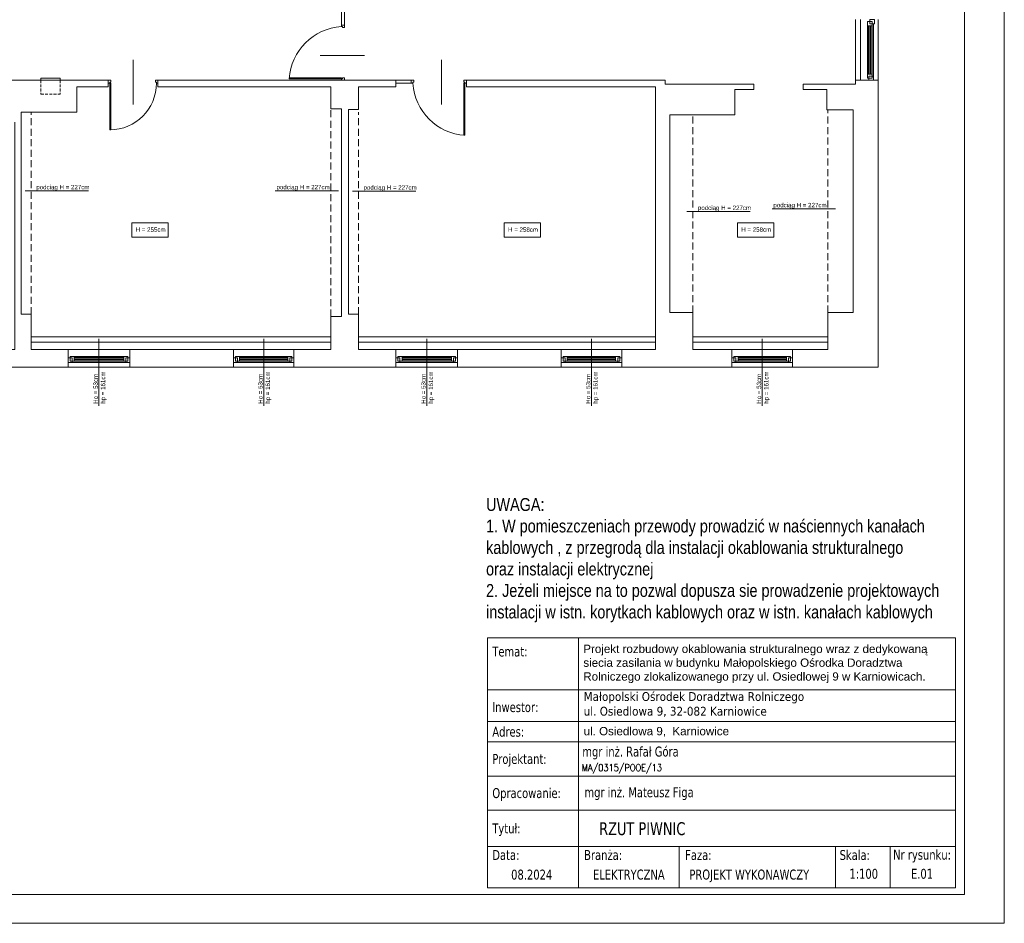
# Model space of a CAD drawing. Header units: millimetres. Extents: x 1468 to 6168, y 2353 to 26545.
# Tile 6 of 29: x 4381 to 6168, y 2353 to 3994. Entities that reach past the tile are written whole.
import ezdxf
from ezdxf.enums import TextEntityAlignment as Align

# ---------------------------------------------------------------- set-up
doc = ezdxf.new("R2010")
doc.units = ezdxf.units.MM
doc.linetypes.add('HIDDENX2', pattern=[19.05, 12.7, -6.35])
doc.linetypes.add('JIS_02_2.0', pattern=[3, 2, -1])
doc.layers.get('0').update_dxf_attribs({"lineweight": 0})
for name, color, linetype, lineweight in [('+ INSTALACJE', 7, 'Continuous', 0), ('+ okna', 7, 'Continuous', 0), ('+ podciąg', 7, 'JIS_02_2.0', 0), ('+ widok', 7, 'Continuous', 0), ('+ ściany', 7, 'Continuous', 0), ('+okna', 7, 'Continuous', 0), ('+widok', 7, 'Continuous', 0), ('elektryka', 10, 'Continuous', 30), ('opis (model)', 7, 'Continuous', 0), ('ZBP tabelka', 7, 'Continuous', 0)]:
    doc.layers.add(name, color=color, linetype=linetype, lineweight=lineweight)
doc.layers.add('EL_OBRAMOWANIE', color=80, linetype='Continuous', lineweight=0, plot=False)
doc.styles.add('BPLL Arial', font='arial.ttf', dxfattribs={"width": 0.8})
doc.styles.get("Standard").update_dxf_attribs({"font": 'arial.ttf'})
doc.styles.add('TABELKA', font='romans.shx', dxfattribs={"width": 0.8, "height": 10})
doc.styles.add('Tahoma', font='tahoma.ttf')

# ---------------------------------------------------------------- blocks, each defined once
blk = doc.blocks.new('100')
at = {"color": 0}
for p, q in [((-55, 36.3), (-55, -44.7)), ((-95.5, -0.6), (-100, -0.6)), ((-100, -6), (-100, -0.6)), ((-95.5, -6), (-100, -6)), ((-95.5, -4.2), (-97.3, -4.2)), ((-97.3, -6), (-97.3, -4.2)), ((-97.3, -6), (-97.3, -100.6)), ((-95.5, -4.2), (-95.5, -0.6)), ((-95.5, -6), (-95.5, -100.6)), ((0, -0.6), (-4.5, -0.6)), ((-4.5, -4.2), (-4.5, -0.6)), ((-2.7, -4.2), (-4.5, -4.2)), ((-2.7, -6), (-2.7, -4.2)), ((0, -6), (-2.7, -6)), ((0, -6), (0, -0.6)), ((-97.3, -100.6), (-95.5, -100.6))]:
    blk.add_line(p, q, dxfattribs=at)
blk.add_arc((-103.7, 0.4), 101.2, 273.5997, 356.4003, dxfattribs=at)
blk = doc.blocks.new('drzwi')
at = {"color": 0}
for p, q in [((-45, 42.3), (-45, -38.7)), ((-90, 5.4), (-85.5, 5.4)), ((-90, 0), (-90, 5.4)), ((-90, 0), (-87.3, 0)), ((-87.3, 0), (-87.3, 1.8)), ((-87.3, 1.8), (-85.5, 1.8)), ((-85.5, 1.8), (-85.5, 5.4)), ((-4.5, 5.4), (0, 5.4)), ((-4.5, 1.8), (-4.5, 5.4)), ((-4.5, 1.8), (-2.7, 1.8)), ((-4.5, 0), (-4.5, -84.6)), ((-4.5, 0), (0, 0)), ((-2.7, 0), (-2.7, 1.8)), ((-2.7, 0), (-2.7, -84.6)), ((0, 0), (0, 5.4)), ((-2.7, -84.6), (-4.5, -84.6))]:
    blk.add_line(p, q, dxfattribs=at)
blk.add_arc((-2.7, 0), 84.6, 180, 270, dxfattribs=at)

msp = doc.modelspace()

# ---------------------------------------------------------------- linework, layer by layer
at = {"layer": '+ INSTALACJE', "linetype": 'HIDDENX2', "ltscale": 0.4}
for p, q in [((4419.5, 3883.7), (4419.5, 3858.7)), ((4454.5, 3883.7), (4454.5, 3858.7)), ((4419.5, 3858.7), (4454.5, 3858.7))]:
    msp.add_line(p, q, dxfattribs=at)
at = {"layer": '+ INSTALACJE'}
msp.add_lwpolyline([(4419.5, 3883.7), (4454.5, 3883.7), (4454.5, 3887.7), (4419.5, 3887.7)], close=True, dxfattribs=at)
at = {"layer": '+ okna'}
for p, q in [((5907, 3883.7), (5907, 3993.7)), ((5930.9, 3986.4), (5930.9, 3891)), ((5939, 3883.7), (5939, 3993.7)), ((5919.6, 3887.3), (5919.6, 3982.6)), ((5921.9, 3982.6), (5921.9, 3894.8)), ((5923.9, 3982.6), (5923.9, 3894.8)), ((5925.9, 3982.6), (5925.9, 3894.8)), ((5928.4, 3887.3), (5928.4, 3982.6)), ((4468.8, 3395), (4580.8, 3395)), ((4474.4, 3382.4), (4569.7, 3382.4)), ((4569.7, 3380.1), (4479.9, 3380.1)), ((4569.7, 3378.1), (4479.9, 3378.1)), ((4768.8, 3395), (4878.8, 3395)), ((4772.4, 3382.4), (4867.7, 3382.4)), ((4867.7, 3380.1), (4779.9, 3380.1)), ((4867.7, 3378.1), (4779.9, 3378.1)), ((5063.8, 3395), (5175.8, 3395)), ((5069.4, 3382.4), (5164.7, 3382.4)), ((5164.7, 3380.1), (5074.9, 3380.1)), ((5164.7, 3378.1), (5074.9, 3378.1)), ((5363.8, 3395), (5473.8, 3395)), ((5367.4, 3382.4), (5462.7, 3382.4)), ((5462.7, 3380.1), (5374.9, 3380.1)), ((5462.7, 3378.1), (5374.9, 3378.1)), ((5673.8, 3395), (5783.8, 3395)), ((5677.4, 3382.4), (5772.7, 3382.4)), ((5772.7, 3380.1), (5684.9, 3380.1)), ((5772.7, 3378.1), (5684.9, 3378.1)), ((4468.8, 3363), (4580.8, 3363)), ((4474.4, 3373.6), (4569.7, 3373.6)), ((4573.5, 3371.1), (4476.1, 3371.1)), ((4569.7, 3376.1), (4479.9, 3376.1)), ((4768.8, 3363), (4878.8, 3363)), ((4772.4, 3373.6), (4867.7, 3373.6)), ((4871.5, 3371.1), (4776.1, 3371.1)), ((4867.7, 3376.1), (4779.9, 3376.1)), ((5063.8, 3363), (5175.8, 3363)), ((5069.4, 3373.6), (5164.7, 3373.6)), ((5168.5, 3371.1), (5071.1, 3371.1)), ((5164.7, 3376.1), (5074.9, 3376.1)), ((5363.8, 3363), (5473.8, 3363)), ((5367.4, 3373.6), (5462.7, 3373.6)), ((5466.5, 3371.1), (5371.1, 3371.1)), ((5462.7, 3376.1), (5374.9, 3376.1)), ((5673.8, 3363), (5783.8, 3363)), ((5677.4, 3373.6), (5772.7, 3373.6)), ((5776.5, 3371.1), (5681.1, 3371.1)), ((5772.7, 3376.1), (5684.9, 3376.1))]:
    msp.add_line(p, q, dxfattribs=at)
for points in [[(4964.8, 3983.7), (4964.8, 4033.7), (4970.2, 4033.7), (4970.2, 3983.7)], [(5919.6, 3990.1), (5919.6, 3982.6), (5928.4, 3982.6), (5928.4, 3990.1)], [(5923.9, 3986.4), (5923.9, 3993.7), (5932.7, 3993.7), (5932.7, 3986.4)], [(5091.8, 3878.3), (5063.8, 3878.3), (5063.8, 3883.7), (5091.8, 3883.7)], [(5919.6, 3887.3), (5919.6, 3894.8), (5928.4, 3894.8), (5928.4, 3887.3)], [(5922.1, 3891), (5922.1, 3883.7), (5930.9, 3883.7), (5930.9, 3891)], [(4476.1, 3379.9), (4468.8, 3379.9), (4468.8, 3371.1), (4476.1, 3371.1)], [(4472.4, 3382.4), (4479.9, 3382.4), (4479.9, 3373.6), (4472.4, 3373.6)], [(4577.2, 3382.4), (4569.7, 3382.4), (4569.7, 3373.6), (4577.2, 3373.6)], [(4573.5, 3379.9), (4580.8, 3379.9), (4580.8, 3371.1), (4573.5, 3371.1)], [(4776.1, 3379.9), (4768.8, 3379.9), (4768.8, 3371.1), (4776.1, 3371.1)], [(4772.4, 3382.4), (4779.9, 3382.4), (4779.9, 3373.6), (4772.4, 3373.6)], [(4875.2, 3382.4), (4867.7, 3382.4), (4867.7, 3373.6), (4875.2, 3373.6)], [(4871.5, 3379.9), (4878.8, 3379.9), (4878.8, 3371.1), (4871.5, 3371.1)], [(5071.1, 3379.9), (5063.8, 3379.9), (5063.8, 3371.1), (5071.1, 3371.1)], [(5067.4, 3382.4), (5074.9, 3382.4), (5074.9, 3373.6), (5067.4, 3373.6)], [(5172.2, 3382.4), (5164.7, 3382.4), (5164.7, 3373.6), (5172.2, 3373.6)], [(5168.5, 3379.9), (5175.8, 3379.9), (5175.8, 3371.1), (5168.5, 3371.1)], [(5371.1, 3379.9), (5363.8, 3379.9), (5363.8, 3371.1), (5371.1, 3371.1)], [(5367.4, 3382.4), (5374.9, 3382.4), (5374.9, 3373.6), (5367.4, 3373.6)], [(5470.2, 3382.4), (5462.7, 3382.4), (5462.7, 3373.6), (5470.2, 3373.6)], [(5466.5, 3379.9), (5473.8, 3379.9), (5473.8, 3371.1), (5466.5, 3371.1)], [(5681.1, 3379.9), (5673.8, 3379.9), (5673.8, 3371.1), (5681.1, 3371.1)], [(5677.4, 3382.4), (5684.9, 3382.4), (5684.9, 3373.6), (5677.4, 3373.6)], [(5780.2, 3382.4), (5772.7, 3382.4), (5772.7, 3373.6), (5780.2, 3373.6)], [(5776.5, 3379.9), (5783.8, 3379.9), (5783.8, 3371.1), (5776.5, 3371.1)]]:
    msp.add_lwpolyline(points, close=True, dxfattribs=at)
at = {"layer": '+ podciąg', "linetype": 'HIDDENX2'}
for points in [[(4401.8, 3459), (4401.8, 3826)], [(4945.8, 3454.7), (4945.8, 3831.7)], [(4995.8, 3459), (4995.8, 3826)], [(5847.8, 3462), (5847.8, 3829.7)], [(5602.8, 3462), (5602.8, 3820.7)]]:
    msp.add_lwpolyline(points, dxfattribs=at)
at = {"layer": '+ widok'}
msp.add_line((5897.8, 3993.7), (5897.8, 3883.7), dxfattribs=at)
at = {"layer": '+ ściany'}
for p, q in [((4541.8, 3883.7), (4028.8, 3883.7)), ((4541.8, 3871.7), (4541.8, 3883.7)), ((5552.8, 3883.7), (5552.8, 3876.7)), ((5897.8, 3883.7), (5897.8, 3876.7)), ((4484.8, 3871.7), (4541.8, 3871.7)), ((5552.8, 3876.7), (5713.8, 3876.7)), ((5713.8, 3866.7), (5678.8, 3866.7)), ((5713.8, 3876.7), (5713.8, 3866.7)), ((5897.8, 3876.7), (5802.8, 3876.7)), ((5802.8, 3876.7), (5802.8, 3866.7)), ((5802.8, 3866.7), (5845.8, 3866.7)), ((5845.8, 3866.7), (5845.8, 3829.7)), ((5845.8, 3829.7), (5893.8, 3829.7)), ((5893.8, 3829.7), (5893.8, 3462))]:
    msp.add_line(p, q, dxfattribs=at)
for points in [[(5063.8, 3883.7), (4631.8, 3883.7), (4631.8, 3871.7), (4945.8, 3871.7)], [(5063.8, 3883.7), (5063.8, 3871.7), (4995.8, 3871.7), (4995.8, 3830.7), (4977.8, 3830.7)], [(5552.8, 3883.7), (5191.8, 3883.7), (5191.8, 3871.7)], [(5783.8, 3363), (5939, 3363), (5939, 3883.7)], [(5897.8, 3883.7), (5939, 3883.7)], [(4468.8, 3363), (4468.8, 3395), (4401.8, 3395), (4401.8, 3459), (4383.8, 3459), (4383.8, 3826), (4484.8, 3826), (4484.8, 3871.7)], [(4945.8, 3871.7), (4945.8, 3831.7), (4964.8, 3831.7), (4964.8, 3454.7), (4945.8, 3454.7), (4945.8, 3395)], [(5191.8, 3871.7), (5534.8, 3871.7), (5534.8, 3395), (5473.8, 3395), (5473.8, 3363)], [(5678.8, 3866.7), (5678.8, 3820.7), (5560.8, 3820.7), (5560.8, 3462)], [(5063.8, 3363), (5063.8, 3395), (4995.8, 3395), (4995.8, 3459), (4977.8, 3459), (4977.8, 3830.7)], [(4371.8, 3807.7), (4371.8, 3395), (4303.8, 3395), (4303.8, 3363), (4468.8, 3363)], [(5673.8, 3363), (5673.8, 3395), (5602.8, 3395), (5602.8, 3462), (5560.8, 3462)], [(5893.8, 3462), (5847.8, 3462), (5847.8, 3395), (5783.8, 3395), (5783.8, 3363)], [(4768.8, 3363), (4768.8, 3395), (4580.8, 3395), (4580.8, 3363), (4768.8, 3363)], [(4945.8, 3395), (4878.8, 3395), (4878.8, 3363)], [(5363.8, 3363), (5363.8, 3395), (5175.8, 3395), (5175.8, 3363), (5363.8, 3363)], [(5063.8, 3363), (4878.8, 3363)], [(5673.8, 3363), (5473.8, 3363)]]:
    msp.add_lwpolyline(points, dxfattribs=at)
at = {"layer": '+okna'}
for p, q in [((4524.8, 3292.8), (4524.8, 3414.1)), ((4823.8, 3292.8), (4823.8, 3414.1)), ((5119.8, 3292.8), (5119.8, 3414.1)), ((5418.8, 3292.8), (5418.8, 3414.1)), ((5728.8, 3292.8), (5728.8, 3414.1))]:
    msp.add_line(p, q, dxfattribs=at)
for points in [[(4584.5, 3625), (4650.4, 3625), (4650.4, 3598.8), (4584.5, 3598.8)], [(5260.5, 3625), (5326.4, 3625), (5326.4, 3598.8), (5260.5, 3598.8)], [(5683.9, 3625), (5749.8, 3625), (5749.8, 3598.8), (5683.9, 3598.8)]]:
    msp.add_lwpolyline(points, close=True, dxfattribs=at)
at = {"layer": '+widok'}
for p, q in [((4401.8, 3418), (4945.8, 3418)), ((4995.8, 3418), (5534.8, 3418)), ((5602.8, 3418), (5847.8, 3418)), ((4401.8, 3408), (4945.8, 3408)), ((4995.8, 3408), (5534.8, 3408)), ((5602.8, 3408), (5847.8, 3408))]:
    msp.add_line(p, q, dxfattribs=at)
at = {"layer": 'EL_OBRAMOWANIE', "color": 1}
for points in [[(6168.2, 5323.1), (1468.2, 5323.1), (1468.2, 2353.1), (6168.2, 2353.1)], [(1538.6, 5271.8), (1538.6, 2405.1), (6096, 2405.1), (6096, 5271.8)]]:
    msp.add_lwpolyline(points, close=True, dxfattribs=at)
at = {"layer": 'opis (model)', "color": 1}
for p, q in [((4391, 3683.1), (4505.9, 3683.1)), ((4844.9, 3683.1), (4959.8, 3683.1)), ((4985, 3682.4), (5099.9, 3682.4)), ((5746.9, 3650.5), (5861.8, 3650.5)), ((5592, 3645.5), (5706.9, 3645.5))]:
    msp.add_line(p, q, dxfattribs=at)
at = {"layer": 'ZBP tabelka', "ltscale": 0.08}
for p, q in [((6079.8, 2871.4), (5229.8, 2871.4)), ((5395.5, 2871.4), (5395.5, 2666.8)), ((5229.8, 2777.2), (6079.8, 2777.2)), ((6079.8, 2719.4), (5229.8, 2719.4)), ((5395.5, 2682.5), (5229.8, 2682.5)), ((5229.8, 2682.5), (6079.8, 2682.5)), ((5229.8, 2682.5), (6079.8, 2682.5)), ((5395.5, 2682.5), (5395.5, 2558.5)), ((5229.8, 2620.5), (6079.8, 2620.5)), ((5395.5, 2620.5), (6079.8, 2620.5)), ((6079.8, 2558.5), (5229.8, 2558.5)), ((5229.8, 2558.5), (6079.8, 2558.5)), ((5229.8, 2558.5), (6079.8, 2558.5)), ((5395.5, 2558.5), (6079.8, 2558.5)), ((5229.8, 2492.5), (6079.8, 2492.5)), ((5578, 2492.5), (5578, 2417.5)), ((5861.9, 2492.5), (5861.9, 2417.5)), ((5954.2, 2492.5), (6079.8, 2492.5)), ((5960.9, 2417.5), (5960.9, 2492.5)), ((5960.9, 2492.5), (5960.9, 2417.5))]:
    msp.add_line(p, q, dxfattribs=at)
at = {"layer": 'ZBP tabelka'}
for p, q in [((5395.5, 2558.5), (5395.5, 2492.5)), ((6079.8, 2492.5), (5229.8, 2492.5)), ((5229.8, 2492.5), (5632.9, 2492.5)), ((6079.8, 2492.5), (5229.8, 2492.5)), ((5395.5, 2492.5), (5395.5, 2417.5))]:
    msp.add_line(p, q, dxfattribs=at)
at = {"layer": 'ZBP tabelka', "ltscale": 0.08}
for points in [[(5229.8, 2871.4), (5229.8, 2558.5)], [(6079.8, 2558.5), (6079.8, 2871.4)], [(5229.8, 2558.5), (5229.8, 2417.5), (6079.8, 2417.5), (6079.8, 2558.5)]]:
    msp.add_lwpolyline(points, dxfattribs=at)
msp.add_lwpolyline([(5395.5, 2682.5), (6079.8, 2682.5), (6079.8, 2719.4), (5395.5, 2719.4)], close=True, dxfattribs=at)

# ---------------------------------------------------------------- block references
at = {"layer": '+ okna', "xscale": -1, "rotation": 270}
msp.add_blockref('100', (4970.8, 3983.7), dxfattribs=at)
at = {"layer": '+ okna', "xscale": -1}
for name, p in [('drzwi', (4541.8, 3878.3)), ('100', (5091.8, 3884.3))]:
    msp.add_blockref(name, p, dxfattribs=at)

# ---------------------------------------------------------------- texts
at = {"layer": '+okna', "char_height": 8, "attachment_point": 1}
for s, insert in [('H = 255cm', (4591.4, 3616.5)), ('H = 258cm', (5267.4, 3616.5)), ('H = 258cm', (5690.8, 3616.5))]:
    msp.add_mtext_dynamic_manual_height_columns(s, width=108.332, gutter_width=12.5, heights=[0], dxfattribs=dict(at, insert=insert))
at = {"layer": '+okna', "char_height": 8, "attachment_point": 1, "rotation": 90}
for insert in [(4514.8, 3296.3), (4813.8, 3296.3), (5109.8, 3296.3), (5408.8, 3296.3), (5718.8, 3296.3)]:
    msp.add_mtext_dynamic_manual_height_columns('Ho = 53cm\\Php = 161cm', width=108.332, gutter_width=12.5, heights=[0], dxfattribs=dict(at, insert=insert))
at = {"layer": 'elektryka', "insert": (5227.5, 3125.1), "char_height": 23.4, "width": 850.883, "attachment_point": 1, "style": 'BPLL Arial'}
msp.add_mtext('UWAGA:\\P1. W pomieszczeniach przewody prowadzić w naściennych kanałach kablowych , z przegrodą dla instalacji okablowania strukturalnego \\Poraz instalacji elektrycznej\\P2. Jeżeli miejsce na to pozwal dopusza sie prowadzenie projektowaych instalacji w istn. korytkach kablowych oraz w istn. kanałach kablowych ', dxfattribs=at)
at = {"layer": 'opis (model)', "color": 1, "char_height": 8, "attachment_point": 1}
for insert in [(4411, 3693.7), (4847, 3693.7), (5005, 3693), (5612, 3656.1), (5749, 3661.1)]:
    msp.add_mtext_dynamic_manual_height_columns('podciąg H = 227cm', width=108.332, gutter_width=12.5, heights=[0], dxfattribs=dict(at, insert=insert))
at = {"layer": 'ZBP tabelka', "width": 0.85}
for s, height, style, p in [('Temat:', 18, 'Tahoma', (5238.8, 2837.5)), ('MA/0315/POOE/13', 12.8, 'TABELKA', (5401.3, 2629.3)), ('Data:', 18, 'Tahoma', (5238.8, 2468.1)), ('Branża:', 18, 'Tahoma', (5405.5, 2468.1))]:
    msp.add_text(s, height=height, dxfattribs=dict(at, style=style)).set_placement(p)
at = {"layer": 'ZBP tabelka', "style": 'Tahoma', "width": 0.85}
for s, p in [('Inwestor:', (5238.8, 2745.6)), ('Adres:', (5238.8, 2700.9)), ('Projektant:', (5238.8, 2651.5)), ('Opracowanie:', (5238.8, 2589.5)), ('Tytuł:', (5238.8, 2525.5))]:
    msp.add_text(s, height=18, dxfattribs=at).set_placement(p, align=Align.MIDDLE_LEFT)
at = {"layer": 'ZBP tabelka', "ltscale": 100, "style": 'Tahoma', "width": 0.85}
for s, p in [('mgr inż. Rafał Góra', (5402.2, 2655.9)), ('08.2024', (5273, 2432.5))]:
    msp.add_text(s, height=18, dxfattribs=at).set_placement(p)
for s, height, p in [('mgr inż. Mateusz Figa', 18, (5505.2, 2582)), ('RZUT PIWNIC', 23.4, (5511, 2513.2)), ('ELEKTRYCZNA', 18, (5486.6, 2432.6)), ('1:100', 18, (5913, 2434)), ('E.01', 18, (6018.8, 2434))]:
    msp.add_text(s, height=height, dxfattribs=at).set_placement(p, align=Align.CENTER)
at = {"layer": 'ZBP tabelka', "style": 'Tahoma', "width": 0.85}
for s, p in [('Faza:', (5612.9, 2468.1)), ('Skala:', (5896.8, 2468.1)), ('Nr rysunku: ', (6021.8, 2468.6))]:
    msp.add_text(s, height=18, dxfattribs=at).set_placement(p, align=Align.CENTER)
at = {"layer": 'ZBP tabelka', "color": 7, "ltscale": 100, "style": 'Tahoma', "width": 0.85}
msp.add_text('PROJEKT WYKONAWCZY', height=18, dxfattribs=at).set_placement((5705.3, 2432.6), align=Align.CENTER)
at = {"layer": 'ZBP tabelka', "ltscale": 2, "char_height": 16, "attachment_point": 1, "style": 'Tahoma'}
for s, insert, width in [('\\A1;{\\fArial|b0|i0|c238|p34;\\H0.94017x;Projekt rozbudowy okablowania strukturalnego wraz z dedykowaną siecia zasilania w budynku Małopolskiego Ośrodka Doradztwa Rolniczego zlokalizowanego przy ul. Osiedlowej 9 w Karniowicach.}', (5404, 2858.9), 674.332), ('{\\C7;Małopolski Ośrodek Doradztwa Rolniczego\\Pul. Osiedlowa 9, 32-082 Karniowice}', (5404.6, 2772.8), 610.63)]:
    msp.add_mtext(s, dxfattribs=dict(at, insert=insert, width=width))
at = {"layer": 'ZBP tabelka', "ltscale": 100, "insert": (5404.6, 2709.5), "char_height": 16, "width": 709.848, "attachment_point": 1, "style": 'Tahoma'}
msp.add_mtext('\\A1;{\\fArial|b0|i0|c238|p34;\\H0.940174x;\\C256;ul. Osiedlowa 9,  Karniowice}', dxfattribs=at)

doc.saveas('drawing.dxf')
